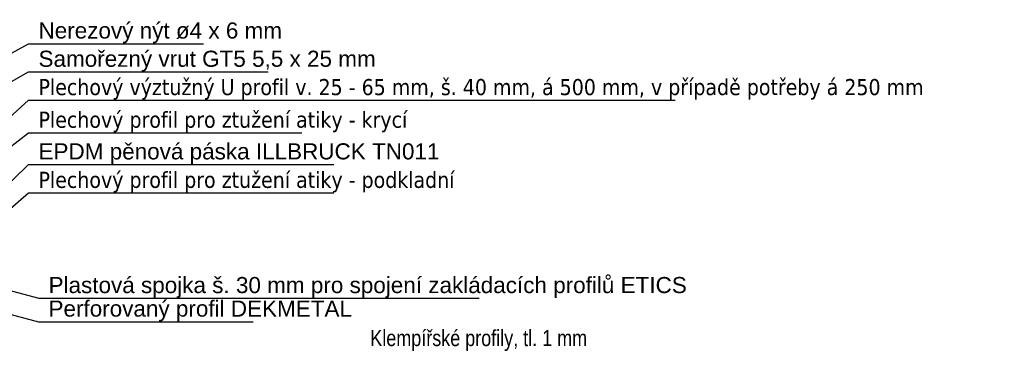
# Model space of a CAD drawing. Header units: millimetres. Extents: x -485339 to 350584, y -1189936 to 0.
# Tile 51 of 256: x -312106 to -310882, y -1058505 to -1058093. Entities that reach past the tile are written whole.
import ezdxf

# ---------------------------------------------------------------- set-up
doc = ezdxf.new("R2010")
doc.units = ezdxf.units.MM
doc.header["$LTSCALE"] = 10
doc.layers.add('N_popis', color=10, linetype='Continuous', lineweight=18)
doc.styles.add('Andy', font='arial.ttf')
doc.styles.get("Standard").update_dxf_attribs({"font": 'simplex.shx', "width": 0.8})
doc.dimstyles.get("Standard").update_dxf_attribs({"dimtxt": 0.18, "dimasz": 0.18, "dimexe": 0.18, "dimexo": 0.0625, "dimgap": 0.09, "dimtad": 0, "dimtih": 1, "dimtoh": 1, "dimdec": 4, "dimzin": 0, "dimdsep": 46, "dimtxsty": 'Standard', "dimcen": 0.09, "dimadec": 0, "dimazin": 0, "dimtfac": 1, "dimtdec": 4, "dimtofl": 0, "dimtmove": 0, "dimatfit": 3, "dimfxl": 1, "dimtolj": 1, "dimtzin": 0, "dimarcsym": 0})

msp = doc.modelspace()

# ---------------------------------------------------------------- texts
at = {"layer": 'N_popis', "style": 'Andy', "width": 0.8}
msp.add_text('Klempířské profily, tl. 1 mm', height=20, dxfattribs=at).set_placement((-311670.6, -1058498.7))
at = {"layer": 'N_popis', "char_height": 20, "attachment_point": 4, "style": 'Andy'}
for s, insert in [('Nerezový nýt ø4 x 6 mm', (-312083.1, -1058109.8)), ('Samořezný vrut GT5 5,5 x 25 mm', (-312083.1, -1058144.9)), ('\\fTahoma|b0|i0|c238;Plechový výztužný U profil v. 25 - 65 mm, š. 40 mm, á 500 mm, v případě potřeby á 250 mm', (-312083.1, -1058179.9)), ('\\fTahoma|b0|i0|c238;Plechový profil pro ztužení atiky - krycí', (-312083.1, -1058220.4)), ('EPDM pěnová páska ILLBRUCK TN011', (-312083.1, -1058259.9)), ('\\fTahoma|b0|i0|c238;Plechový profil pro ztužení atiky - podkladní', (-312083.1, -1058295.1)), ('Plastová spojka š. 30 mm pro spojení zakládacích profilů ETICS', (-312070.6, -1058425.9)), ('Perforovaný profil DEKMETAL', (-312070.7, -1058455.1))]:
    msp.add_mtext(s, dxfattribs=dict(at, insert=insert))

# ---------------------------------------------------------------- leaders
at = {"layer": 'N_popis'}
for points in [[(-312524.6, -1058360.1), (-312095.4, -1058123.2), (-311877.8, -1058123.2)], [(-312521.9, -1058397), (-312095.4, -1058158.3), (-311797.8, -1058158.3)], [(-312284.3, -1058363.9), (-312095.4, -1058193.3), (-311291.8, -1058193.3)], [(-312249.6, -1058352.4), (-312095.4, -1058233.8), (-311755.8, -1058233.8)], [(-312164.9, -1058340.2), (-312095.4, -1058273.3), (-311715.8, -1058273.3)], [(-312163.6, -1058367.1), (-312095.4, -1058308.5), (-311715.8, -1058308.5)], [(-312191.8, -1058410), (-312082.9, -1058439.3), (-311535.3, -1058439.3)], [(-312214.6, -1058433.6), (-312083, -1058468.5), (-311816.3, -1058468.5)]]:
    msp.add_leader(points, dimstyle='Standard', override={"dimasz": 10}, dxfattribs=at)

doc.saveas('drawing.dxf')
